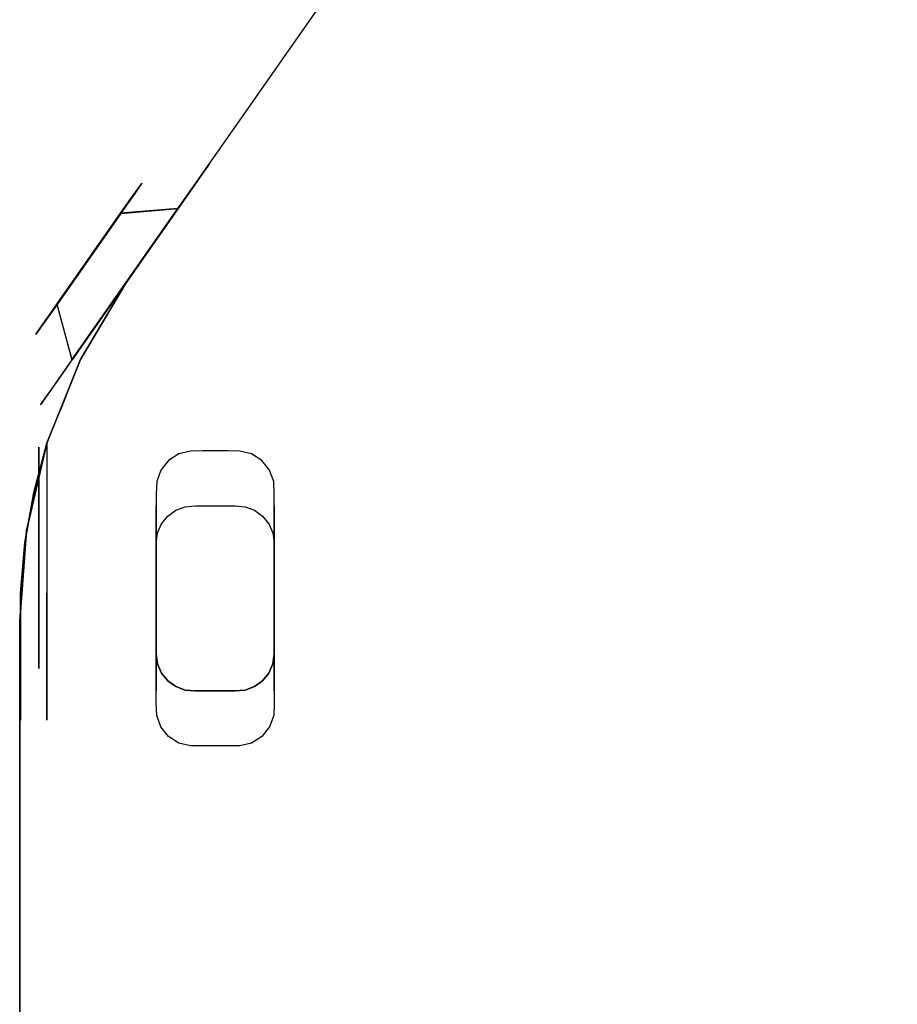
# Model space of a CAD drawing. Extents: x -175 to 175, y -1625 to 159.
# Tile 3 of 7: x -175 to -56, y -64 to 70. Entities that reach past the tile are written whole.
import ezdxf

# ---------------------------------------------------------------- set-up
doc = ezdxf.new("R2010")
doc.units = 0
doc.layers.add('KF_GRAVIS_12_SPEAKDETAIL', color=250, linetype='CONTINUOUS')
doc.layers.add('KF_GRAVIS_12_SPEAKER', color=253, linetype='CONTINUOUS')

# ---------------------------------------------------------------- blocks, each defined once
blk = doc.blocks.new('KF_GRAVIS_12_3D')
at = {"layer": 'KF_GRAVIS_12_SPEAKDETAIL', "extrusion": (-1, 0, 0)}
blk.add_circle((3, 287.5, -172.41), 4, dxfattribs=at)
at = {"layer": 'KF_GRAVIS_12_SPEAKDETAIL'}
for points, invisible_edges in [([(158.44, 47.84, 87.51), (149.25, 50.51, 87.5), (149.24, 50.51, 89.16), (158.44, 47.83, 88.87)], 5), ([(158.44, 47.83, 88.87), (149.24, 50.51, 89.16), (149.25, 50.5, 90.83), (158.44, 47.83, 90.22)], 5), ([(158.44, 47.83, 503.51), (149.25, 50.51, 503.5), (149.24, 50.5, 505.16), (158.44, 47.83, 504.87)], 5), ([(158.44, 47.83, 504.87), (149.24, 50.5, 505.16), (149.25, 50.49, 506.83), (158.44, 47.83, 506.22)], 5), ([(158.45, 47.84, 84.8), (149.26, 50.5, 84.17), (149.25, 50.51, 85.84), (158.44, 47.84, 86.15)], 5), ([(158.44, 47.84, 86.15), (149.25, 50.51, 85.84), (149.25, 50.51, 87.5), (158.44, 47.84, 87.51)], 5), ([(158.45, 47.84, 500.8), (149.26, 50.5, 500.17), (149.25, 50.51, 501.84), (158.44, 47.83, 502.15)], 5), ([(158.44, 47.83, 502.15), (149.25, 50.51, 501.84), (149.25, 50.51, 503.5), (158.44, 47.83, 503.51)], 5), ([(158.44, 47.83, 90.22), (149.25, 50.5, 90.83), (149.46, 50.18, 92.44), (158.5, 47.74, 91.57)], 5), ([(158.44, 47.83, 506.22), (149.25, 50.49, 506.83), (149.46, 50.18, 508.44), (158.5, 47.74, 507.57)], 5), ([(158.51, 47.75, 83.45), (149.48, 50.19, 82.56), (149.26, 50.5, 84.17), (158.45, 47.84, 84.8)], 5), ([(158.51, 47.74, 499.45), (149.48, 50.19, 498.56), (149.26, 50.5, 500.17), (158.45, 47.84, 500.8)], 5), ([(158.5, 47.74, 91.57), (149.46, 50.18, 92.44), (149.97, 49.45, 93.84), (158.77, 47.36, 92.84)], 5), ([(158.5, 47.74, 507.57), (149.46, 50.18, 508.44), (149.97, 49.45, 509.84), (158.77, 47.35, 508.84)], 5), ([(158.78, 47.37, 82.18), (149.99, 49.47, 81.16), (149.48, 50.19, 82.56), (158.51, 47.75, 83.45)], 5), ([(158.78, 47.36, 498.18), (149.99, 49.46, 497.16), (149.48, 50.19, 498.56), (158.51, 47.74, 499.45)], 5), ([(158.77, 47.36, 92.84), (149.97, 49.45, 93.84), (150.71, 48.39, 94.87), (159.22, 46.71, 93.94)], 5), ([(158.77, 47.35, 508.84), (149.97, 49.45, 509.84), (150.71, 48.39, 510.87), (159.22, 46.71, 509.94)], 5), ([(159.23, 46.72, 81.08), (150.73, 48.41, 80.13), (149.99, 49.47, 81.16), (158.78, 47.37, 82.18)], 5), ([(159.23, 46.72, 497.08), (150.73, 48.4, 496.13), (149.99, 49.46, 497.16), (158.78, 47.36, 498.18)], 5), ([(159.22, 46.71, 93.94), (150.71, 48.39, 94.87), (151.61, 47.11, 95.43), (159.82, 45.85, 94.79)], 5), ([(159.22, 46.71, 509.94), (150.71, 48.39, 510.87), (151.61, 47.11, 511.43), (159.82, 45.85, 510.79)], 5), ([(159.84, 45.86, 80.23), (151.63, 47.13, 79.57), (150.73, 48.41, 80.13), (159.23, 46.72, 81.08)], 5), ([(159.84, 45.86, 496.23), (151.63, 47.12, 495.57), (150.73, 48.4, 496.13), (159.23, 46.72, 497.08)], 5), ([(159.82, 45.85, 94.79), (151.61, 47.11, 95.43), (152.56, 45.75, 95.5), (160.53, 44.83, 95.33)], 5), ([(159.82, 45.85, 510.79), (151.61, 47.11, 511.43), (152.56, 45.75, 511.5), (160.53, 44.83, 511.33)], 5), ([(160.55, 44.85, 79.69), (152.58, 45.77, 79.5), (151.63, 47.13, 79.57), (159.84, 45.86, 80.23)], 5), ([(160.55, 44.84, 495.69), (152.58, 45.76, 495.5), (151.63, 47.12, 495.57), (159.84, 45.86, 496.23)], 5), ([(172.83, 27.3, 84.8), (158.45, 47.84, 84.8), (158.44, 47.84, 86.15), (172.82, 27.3, 86.15)], 5), ([(172.82, 27.3, 86.15), (158.44, 47.84, 86.15), (158.44, 47.84, 87.51), (172.82, 27.3, 87.51)], 5), ([(172.82, 27.3, 87.51), (158.44, 47.84, 87.51), (158.44, 47.83, 88.87), (172.82, 27.3, 88.87)], 5), ([(172.83, 27.3, 500.8), (158.45, 47.84, 500.8), (158.44, 47.83, 502.15), (172.82, 27.3, 502.15)], 5), ([(172.82, 27.3, 88.87), (158.44, 47.83, 88.87), (158.44, 47.83, 90.22), (172.82, 27.3, 90.22)], 5), ([(172.82, 27.3, 90.22), (158.44, 47.83, 90.22), (158.5, 47.74, 91.57), (172.75, 27.39, 91.57)], 5), ([(172.82, 27.3, 502.15), (158.44, 47.83, 502.15), (158.44, 47.83, 503.51), (172.82, 27.3, 503.51)], 5), ([(172.82, 27.3, 503.51), (158.44, 47.83, 503.51), (158.44, 47.83, 504.87), (172.82, 27.29, 504.87)], 5), ([(172.82, 27.29, 504.87), (158.44, 47.83, 504.87), (158.44, 47.83, 506.22), (172.82, 27.29, 506.22)], 5), ([(172.82, 27.29, 506.22), (158.44, 47.83, 506.22), (158.5, 47.74, 507.57), (172.75, 27.38, 507.57)], 5), ([(172.76, 27.4, 83.45), (158.51, 47.75, 83.45), (158.45, 47.84, 84.8), (172.83, 27.3, 84.8)], 5), ([(172.76, 27.39, 499.45), (158.51, 47.74, 499.45), (158.45, 47.84, 500.8), (172.83, 27.3, 500.8)], 5), ([(172.75, 27.39, 91.57), (158.5, 47.74, 91.57), (158.77, 47.36, 92.84), (172.48, 27.77, 92.84)], 5), ([(172.75, 27.38, 507.57), (158.5, 47.74, 507.57), (158.77, 47.35, 508.84), (172.48, 27.76, 508.84)], 5), ([(172.5, 27.78, 82.18), (158.78, 47.37, 82.18), (158.51, 47.75, 83.45), (172.76, 27.4, 83.45)], 5), ([(172.5, 27.77, 498.18), (158.78, 47.36, 498.18), (158.51, 47.74, 499.45), (172.76, 27.39, 499.45)], 5), ([(172.48, 27.77, 92.84), (158.77, 47.36, 92.84), (159.22, 46.71, 93.94), (172.03, 28.41, 93.94)], 5), ([(172.48, 27.76, 508.84), (158.77, 47.35, 508.84), (159.22, 46.71, 509.94), (172.03, 28.41, 509.94)], 5), ([(172.05, 28.42, 81.08), (159.23, 46.72, 81.08), (158.78, 47.37, 82.18), (172.5, 27.78, 82.18)], 5), ([(172.05, 28.42, 497.08), (159.23, 46.72, 497.08), (158.78, 47.36, 498.18), (172.5, 27.77, 498.18)], 5), ([(160.53, 44.83, 95.33), (152.56, 45.75, 95.5), (153.52, 44.39, 95.5), (161.3, 43.73, 95.51)], 5), ([(160.53, 44.83, 511.33), (152.56, 45.75, 511.5), (153.52, 44.38, 511.5), (161.3, 43.73, 511.51)], 5), ([(161.32, 43.75, 79.51), (153.54, 44.4, 79.5), (152.58, 45.77, 79.5), (160.55, 44.85, 79.69)], 5), ([(161.32, 43.74, 495.51), (153.54, 44.4, 495.5), (152.58, 45.76, 495.5), (160.55, 44.84, 495.69)], 5), ([(172.03, 28.41, 93.94), (159.22, 46.71, 93.94), (159.82, 45.85, 94.79), (171.43, 29.27, 94.79)], 5), ([(172.03, 28.41, 509.94), (159.22, 46.71, 509.94), (159.82, 45.85, 510.79), (171.43, 29.27, 510.79)], 5), ([(171.45, 29.29, 80.23), (159.84, 45.86, 80.23), (159.23, 46.72, 81.08), (172.05, 28.42, 81.08)], 5), ([(171.45, 29.28, 496.23), (159.84, 45.86, 496.23), (159.23, 46.72, 497.08), (172.05, 28.42, 497.08)], 5), ([(171.43, 29.27, 94.79), (159.82, 45.85, 94.79), (160.53, 44.83, 95.33), (170.71, 30.29, 95.33)], 5), ([(171.43, 29.27, 510.79), (159.82, 45.85, 510.79), (160.53, 44.83, 511.33), (170.71, 30.29, 511.33)], 5), ([(170.73, 30.3, 79.69), (160.55, 44.85, 79.69), (159.84, 45.86, 80.23), (171.45, 29.29, 80.23)], 5), ([(170.73, 30.3, 495.69), (160.55, 44.84, 495.69), (159.84, 45.86, 496.23), (171.45, 29.28, 496.23)], 5), ([(170.71, 30.29, 95.33), (160.53, 44.83, 95.33), (161.3, 43.73, 95.51), (169.94, 31.39, 95.51)], 1), ([(170.71, 30.29, 511.33), (160.53, 44.83, 511.33), (161.3, 43.73, 511.51), (169.94, 31.38, 511.51)], 1), ([(169.97, 31.4, 79.51), (161.32, 43.75, 79.51), (160.55, 44.85, 79.69), (170.73, 30.3, 79.69)], 4), ([(169.97, 31.4, 495.51), (161.32, 43.74, 495.51), (160.55, 44.84, 495.69), (170.73, 30.3, 495.69)], 4), ([(166.75, 23.89, 79.5), (160.45, 34.54, 79.5), (167.52, 24.43, 79.5)], 8), ([(166.75, 23.89, 95.5), (160.45, 34.54, 95.5), (167.52, 24.43, 95.5)], 8), ([(166.75, 23.89, 495.5), (160.45, 34.53, 495.5), (167.52, 24.43, 495.5)], 8), ([(166.75, 23.89, 511.5), (160.45, 34.53, 511.5), (167.52, 24.43, 511.5)], 8), ([(170.71, 30.29, 95.33), (168.85, 22.49, 95.5), (167.9, 23.85, 95.5), (169.94, 31.39, 95.51)], 5), ([(170.71, 30.29, 511.33), (168.85, 22.48, 511.5), (167.9, 23.85, 511.5), (169.94, 31.38, 511.51)], 5), ([(169.97, 31.4, 79.51), (167.92, 23.86, 79.5), (168.87, 22.5, 79.5), (170.73, 30.3, 79.69)], 5), ([(169.97, 31.4, 495.51), (167.92, 23.86, 495.5), (168.87, 22.5, 495.5), (170.73, 30.3, 495.69)], 5), ([(171.43, 29.27, 94.79), (169.8, 21.13, 95.43), (168.85, 22.49, 95.5), (170.71, 30.29, 95.33)], 5), ([(171.43, 29.27, 510.79), (169.8, 21.12, 511.43), (168.85, 22.48, 511.5), (170.71, 30.29, 511.33)], 5), ([(170.73, 30.3, 79.69), (168.87, 22.5, 79.5), (169.83, 21.14, 79.57), (171.45, 29.29, 80.23)], 5), ([(170.73, 30.3, 495.69), (168.87, 22.5, 495.5), (169.83, 21.14, 495.57), (171.45, 29.28, 496.23)], 5), ([(172.03, 28.41, 93.94), (170.7, 19.85, 94.87), (169.8, 21.13, 95.43), (171.43, 29.27, 94.79)], 5), ([(172.03, 28.41, 509.94), (170.7, 19.84, 510.87), (169.8, 21.12, 511.43), (171.43, 29.27, 510.79)], 5), ([(171.45, 29.29, 80.23), (169.83, 21.14, 79.57), (170.72, 19.86, 80.13), (172.05, 28.42, 81.08)], 5), ([(171.45, 29.28, 496.23), (169.83, 21.14, 495.57), (170.72, 19.86, 496.13), (172.05, 28.42, 497.08)], 5), ([(172.48, 27.77, 92.84), (171.45, 18.79, 93.84), (170.7, 19.85, 94.87), (172.03, 28.41, 93.94)], 5), ([(172.48, 27.76, 508.84), (171.45, 18.78, 509.84), (170.7, 19.84, 510.87), (172.03, 28.41, 509.94)], 5), ([(172.05, 28.42, 81.08), (170.72, 19.86, 80.13), (171.46, 18.8, 81.16), (172.5, 27.78, 82.18)], 5), ([(172.05, 28.42, 497.08), (170.72, 19.86, 496.13), (171.46, 18.79, 497.16), (172.5, 27.77, 498.18)], 5), ([(172.75, 27.39, 91.57), (171.96, 18.06, 92.44), (171.45, 18.79, 93.84), (172.48, 27.77, 92.84)], 5), ([(172.75, 27.38, 507.57), (171.96, 18.06, 508.44), (171.45, 18.78, 509.84), (172.48, 27.76, 508.84)], 5), ([(172.5, 27.78, 82.18), (171.46, 18.8, 81.16), (171.97, 18.07, 82.56), (172.76, 27.4, 83.45)], 5), ([(172.5, 27.77, 498.18), (171.46, 18.79, 497.16), (171.97, 18.07, 498.56), (172.76, 27.39, 499.45)], 5), ([(172.82, 27.3, 90.22), (172.18, 17.75, 90.83), (171.96, 18.06, 92.44), (172.75, 27.39, 91.57)], 5), ([(172.82, 27.29, 506.22), (172.18, 17.75, 506.83), (171.96, 18.06, 508.44), (172.75, 27.38, 507.57)], 5), ([(172.76, 27.4, 83.45), (171.97, 18.07, 82.56), (172.19, 17.75, 84.17), (172.83, 27.3, 84.8)], 5), ([(172.76, 27.39, 499.45), (171.97, 18.07, 498.56), (172.19, 17.75, 500.17), (172.83, 27.3, 500.8)], 5), ([(172.82, 27.3, 88.87), (172.19, 17.74, 89.16), (172.18, 17.75, 90.83), (172.82, 27.3, 90.22)], 5), ([(172.82, 27.29, 504.87), (172.19, 17.74, 505.16), (172.18, 17.75, 506.83), (172.82, 27.29, 506.22)], 5), ([(172.83, 27.3, 84.8), (172.19, 17.75, 84.17), (172.19, 17.74, 85.84), (172.82, 27.3, 86.15)], 5), ([(172.82, 27.3, 86.15), (172.19, 17.74, 85.84), (172.19, 17.74, 87.5), (172.82, 27.3, 87.51)], 5), ([(172.82, 27.3, 87.51), (172.19, 17.74, 87.5), (172.19, 17.74, 89.16), (172.82, 27.3, 88.87)], 5), ([(172.83, 27.3, 500.8), (172.19, 17.75, 500.17), (172.19, 17.74, 501.84), (172.82, 27.3, 502.15)], 5), ([(172.82, 27.3, 502.15), (172.19, 17.74, 501.84), (172.19, 17.74, 503.5), (172.82, 27.3, 503.51)], 5), ([(172.82, 27.3, 503.51), (172.19, 17.74, 503.5), (172.19, 17.74, 505.16), (172.82, 27.29, 504.87)], 5), ([(167.01, 23.23, 79.5), (166.75, 23.89, 79.5), (167.52, 24.43, 79.5), (167.92, 23.86, 79.5)], 10), ([(167.01, 23.23, 95.5), (166.75, 23.89, 95.5), (167.52, 24.43, 95.5), (167.92, 23.86, 95.5)], 10), ([(167.01, 23.23, 495.5), (166.75, 23.89, 495.5), (167.52, 24.43, 495.5), (167.92, 23.86, 495.5)], 10), ([(167.01, 23.23, 511.5), (166.75, 23.89, 511.5), (167.52, 24.43, 511.5), (167.92, 23.86, 511.5)], 10), ([(168.87, 22.5, 79.5), (167.65, 21.65, 79.5), (167.01, 23.23, 79.5), (167.92, 23.86, 79.5)], 5), ([(168.87, 22.5, 495.5), (167.65, 21.65, 495.5), (167.01, 23.23, 495.5), (167.92, 23.86, 495.5)], 5), ([(167.9, 23.85, 95.5), (167.01, 23.23, 95.5), (167.65, 21.65, 95.5), (168.85, 22.49, 95.5)], 5), ([(167.9, 23.85, 511.5), (167.01, 23.23, 511.5), (167.65, 21.65, 511.5), (168.85, 22.49, 511.5)], 5), ([(169.82, 21.14, 79.57), (168.28, 20.07, 79.57), (167.65, 21.65, 79.5), (168.87, 22.5, 79.5)], 5), ([(169.82, 21.14, 495.57), (168.28, 20.06, 495.57), (167.65, 21.65, 495.5), (168.87, 22.5, 495.5)], 5), ([(168.85, 22.49, 95.5), (167.65, 21.65, 95.5), (168.28, 20.07, 95.42), (169.8, 21.13, 95.43)], 5), ([(168.85, 22.49, 511.5), (167.65, 21.65, 511.5), (168.28, 20.06, 511.42), (169.8, 21.13, 511.43)], 5), ([(170.72, 19.86, 80.13), (168.88, 18.57, 80.12), (168.28, 20.07, 79.57), (169.82, 21.14, 79.57)], 5), ([(170.72, 19.86, 496.13), (168.88, 18.57, 496.12), (168.28, 20.06, 495.57), (169.82, 21.14, 495.57)], 5), ([(169.8, 21.13, 95.43), (168.28, 20.07, 95.42), (168.88, 18.57, 94.87), (170.7, 19.85, 94.87)], 5), ([(169.8, 21.13, 511.43), (168.28, 20.06, 511.42), (168.88, 18.57, 510.87), (170.7, 19.84, 510.87)], 5), ([(171.46, 18.8, 81.16), (169.38, 17.34, 81.16), (168.88, 18.57, 80.12), (170.72, 19.86, 80.13)], 5), ([(171.46, 18.79, 497.16), (169.38, 17.33, 497.16), (168.88, 18.57, 496.12), (170.72, 19.86, 496.13)], 5), ([(170.7, 19.85, 94.87), (168.88, 18.57, 94.87), (169.38, 17.34, 93.84), (171.45, 18.78, 93.84)], 5), ([(170.7, 19.84, 510.87), (168.88, 18.57, 510.87), (169.38, 17.33, 509.84), (171.45, 18.78, 509.84)], 5), ([(171.97, 18.07, 82.56), (169.72, 16.49, 82.56), (169.38, 17.34, 81.16), (171.46, 18.8, 81.16)], 5), ([(171.97, 18.06, 498.56), (169.72, 16.49, 498.56), (169.38, 17.33, 497.16), (171.46, 18.79, 497.16)], 5), ([(171.45, 18.78, 93.84), (169.38, 17.34, 93.84), (169.72, 16.49, 92.43), (171.96, 18.06, 92.44)], 5), ([(171.45, 18.78, 509.84), (169.38, 17.33, 509.84), (169.72, 16.49, 508.43), (171.96, 18.06, 508.44)], 5), ([(172.19, 17.75, 84.18), (169.86, 16.13, 84.17), (169.72, 16.49, 82.56), (171.97, 18.07, 82.56)], 5), ([(171.96, 18.06, 92.44), (169.72, 16.49, 92.43), (169.86, 16.13, 90.82), (172.18, 17.75, 90.82)], 5), ([(171.96, 18.06, 508.44), (169.72, 16.49, 508.43), (169.87, 16.13, 506.82), (172.18, 17.75, 506.82)], 5), ([(172.19, 17.75, 500.18), (169.87, 16.13, 500.17), (169.72, 16.49, 498.56), (171.97, 18.06, 498.56)], 5), ([(172.18, 17.75, 90.82), (169.86, 16.13, 90.82), (169.87, 16.12, 89.16), (172.19, 17.74, 89.16)], 5), ([(172.19, 17.74, 85.84), (169.87, 16.12, 85.83), (169.86, 16.13, 84.17), (172.19, 17.75, 84.18)], 5), ([(172.18, 17.75, 506.82), (169.87, 16.13, 506.82), (169.87, 16.12, 505.16), (172.19, 17.74, 505.16)], 5), ([(172.19, 17.74, 501.84), (169.87, 16.12, 501.83), (169.87, 16.13, 500.17), (172.19, 17.75, 500.18)], 5), ([(172.19, 17.74, 89.16), (169.87, 16.12, 89.16), (169.87, 16.12, 87.5), (172.19, 17.74, 87.5)], 5), ([(172.19, 17.74, 87.5), (169.87, 16.12, 87.5), (169.87, 16.12, 85.83), (172.19, 17.74, 85.84)], 5), ([(172.19, 17.74, 505.16), (169.87, 16.12, 505.16), (169.87, 16.12, 503.5), (172.19, 17.74, 503.5)], 5), ([(172.19, 17.74, 503.5), (169.87, 16.12, 503.5), (169.87, 16.12, 501.83), (172.19, 17.74, 501.84)], 5), ([(143.18, 3.46, 596.51), (142.16, 10.22, 590.51), (143.56, 11.11, 590.51), (144.45, 3.92, 596.51)], 5), ([(144.45, 3.92, 596.51), (143.56, 11.11, 590.51), (145.17, 11.49, 590.51), (145.8, 4.04, 596.5)], 5), ([(145.8, 4.04, 596.5), (145.17, 11.49, 590.51), (146.84, 11.5, 590.5), (147.15, 4.04, 596.5)], 5), ([(147.15, 4.04, 596.5), (146.84, 11.5, 590.5), (148.5, 11.5, 590.5), (148.51, 4.04, 596.5)], 5), ([(148.51, 4.04, 596.5), (148.5, 11.5, 590.5), (150.16, 11.5, 590.5), (149.87, 4.04, 596.5)], 5), ([(149.87, 4.04, 596.5), (150.16, 11.5, 590.5), (151.83, 11.49, 590.49), (151.22, 4.04, 596.5)], 5), ([(151.22, 4.04, 596.5), (151.83, 11.49, 590.49), (153.44, 11.11, 590.49), (152.57, 3.92, 596.49)], 5), ([(152.57, 3.92, 596.49), (153.44, 11.11, 590.49), (154.84, 10.22, 590.49), (153.84, 3.46, 596.49)], 5), ([(172.41, -17.71, 290.43), (172.41, 11.71, 290.43), (172.41, 12, 287.5), (172.41, -18, 287.5)], 5), ([(172.41, -18, 287.5), (172.41, 12, 287.5), (172.41, 11.71, 284.57), (172.41, -17.71, 284.57)], 5), ([(172.41, -16.86, 293.24), (172.41, 10.86, 293.24), (172.41, 11.71, 290.43), (172.41, -17.71, 290.43)], 5), ([(172.41, -17.71, 284.57), (172.41, 11.71, 284.57), (172.41, 10.86, 281.76), (172.41, -16.86, 281.76)], 5), ([(172.41, -15.47, 295.83), (172.41, 9.47, 295.83), (172.41, 10.86, 293.24), (172.41, -16.86, 293.24)], 5), ([(172.41, -16.86, 281.76), (172.41, 10.86, 281.76), (172.41, 9.47, 279.17), (172.41, -15.47, 279.17)], 5), ([(142.08, 2.67, 596.51), (141.13, 8.92, 590.51), (142.16, 10.22, 590.51), (143.18, 3.46, 596.51)], 5), ([(153.84, 3.46, 596.49), (154.84, 10.22, 590.49), (155.87, 8.92, 590.49), (154.94, 2.67, 596.49)], 5), ([(172.41, -13.61, 298.11), (172.41, 7.6, 298.11), (172.41, 9.47, 295.83), (172.41, -15.47, 295.83)], 5), ([(172.41, -15.47, 279.17), (172.41, 9.47, 279.17), (172.41, 7.6, 276.89), (172.41, -13.61, 276.89)], 5), ([(141.23, 1.62, 596.51), (140.57, 7.36, 590.51), (141.13, 8.92, 590.51), (142.08, 2.67, 596.51)], 5), ([(154.94, 2.67, 596.49), (155.87, 8.92, 590.49), (156.43, 7.36, 590.49), (155.79, 1.62, 596.49)], 5), ([(140.69, 0.38, 596.51), (140.5, 5.7, 590.51), (140.57, 7.36, 590.51), (141.23, 1.62, 596.51)], 5), ([(155.79, 1.62, 596.49), (156.43, 7.36, 590.49), (156.5, 5.7, 590.49), (156.33, 0.38, 596.49)], 5), ([(172.41, -11.34, 299.97), (172.41, 5.33, 299.97), (172.41, 7.6, 298.11), (172.41, -13.61, 298.11)], 5), ([(172.41, -13.61, 276.89), (172.41, 7.6, 276.89), (172.41, 5.33, 275.03), (172.41, -11.34, 275.03)], 5), ([(140.51, -0.96, 596.51), (140.5, 4.04, 590.51), (140.5, 5.7, 590.51), (140.69, 0.38, 596.51)], 5), ([(156.33, 0.38, 596.49), (156.5, 5.7, 590.49), (156.5, 4.04, 590.49), (156.51, -0.96, 596.49)], 5), ([(144.45, 3.92, 596.51), (144.45, -20.92, 596.51), (145.8, -21.04, 596.5), (145.8, 4.04, 596.5)], 5), ([(145.8, 4.04, 596.5), (145.8, -21.04, 596.5), (147.15, -21.04, 596.5), (147.15, 4.04, 596.5)], 5), ([(147.15, 4.04, 596.5), (147.15, -21.04, 596.5), (148.51, -21.04, 596.5), (148.51, 4.04, 596.5)], 5), ([(148.51, 4.04, 596.5), (148.51, -21.04, 596.5), (149.87, -21.04, 596.5), (149.87, 4.04, 596.5)], 5), ([(149.87, 4.04, 596.5), (149.87, -21.04, 596.5), (151.22, -21.04, 596.5), (151.22, 4.04, 596.5)], 5), ([(151.22, 4.04, 596.5), (151.22, -21.04, 596.5), (152.57, -20.92, 596.49), (152.57, 3.92, 596.49)], 5), ([(172.41, -8.74, 301.36), (172.41, 2.74, 301.36), (172.41, 5.33, 299.97), (172.41, -11.34, 299.97)], 5), ([(172.41, -11.34, 275.03), (172.41, 5.33, 275.03), (172.41, 2.74, 273.64), (172.41, -8.74, 273.64)], 5), ([(141.23, 1.62, 596.51), (141.23, -18.62, 596.51), (142.08, -19.67, 596.51), (142.08, 2.67, 596.51)], 5), ([(142.08, 2.67, 596.51), (142.08, -19.67, 596.51), (143.18, -20.46, 596.51), (143.18, 3.46, 596.51)], 5), ([(143.18, 3.46, 596.51), (143.18, -20.46, 596.51), (144.45, -20.92, 596.51), (144.45, 3.92, 596.51)], 5), ([(152.57, 3.92, 596.49), (152.57, -20.92, 596.49), (153.84, -20.46, 596.49), (153.84, 3.46, 596.49)], 5), ([(153.84, 3.46, 596.49), (153.84, -20.46, 596.49), (154.94, -19.67, 596.49), (154.94, 2.67, 596.49)], 5), ([(154.94, 2.67, 596.49), (154.94, -19.67, 596.49), (155.79, -18.62, 596.49), (155.79, 1.62, 596.49)], 5), ([(172.41, -5.93, 302.21), (172.41, -0.08, 302.21), (172.41, 2.74, 301.36), (172.41, -8.74, 301.36)], 5), ([(172.41, -8.74, 273.64), (172.41, 2.74, 273.64), (172.41, -0.08, 272.79), (172.41, -5.93, 272.79)], 5), ([(140.69, 0.38, 596.51), (140.69, -17.38, 596.51), (141.23, -18.62, 596.51), (141.23, 1.62, 596.51)], 5), ([(155.79, 1.62, 596.49), (155.79, -18.62, 596.49), (156.33, -17.38, 596.49), (156.33, 0.38, 596.49)], 5), ([(140.51, -0.96, 596.51), (140.51, -16.04, 596.51), (140.69, -17.38, 596.51), (140.69, 0.38, 596.51)], 4), ([(156.33, 0.38, 596.49), (156.33, -17.38, 596.49), (156.51, -16.04, 596.49), (156.51, -0.96, 596.49)], 1), ([(172.41, -3, 302.5), (172.41, -0.08, 302.21), (172.41, -5.93, 302.21)], 2), ([(140.51, -16.04, 596.51), (140.5, -21.04, 590.51), (140.5, -22.7, 590.51), (140.69, -17.38, 596.51)], 5), ([(156.33, -17.38, 596.49), (156.5, -22.7, 590.49), (156.5, -21.04, 590.49), (156.51, -16.04, 596.49)], 5), ([(140.69, -17.38, 596.51), (140.5, -22.7, 590.51), (140.57, -24.36, 590.51), (141.23, -18.62, 596.51)], 5), ([(141.23, -18.62, 596.51), (140.57, -24.36, 590.51), (141.13, -25.92, 590.51), (142.08, -19.67, 596.51)], 5), ([(154.94, -19.67, 596.49), (155.87, -25.92, 590.49), (156.43, -24.36, 590.49), (155.79, -18.62, 596.49)], 5), ([(155.79, -18.62, 596.49), (156.43, -24.36, 590.49), (156.5, -22.7, 590.49), (156.33, -17.38, 596.49)], 5), ([(142.08, -19.67, 596.51), (141.13, -25.92, 590.51), (142.16, -27.22, 590.51), (143.18, -20.46, 596.51)], 5), ([(153.84, -20.46, 596.49), (154.84, -27.22, 590.49), (155.87, -25.92, 590.49), (154.94, -19.67, 596.49)], 5), ([(143.18, -20.46, 596.51), (142.16, -27.22, 590.51), (143.56, -28.11, 590.51), (144.45, -20.92, 596.51)], 5), ([(144.45, -20.92, 596.51), (143.56, -28.11, 590.51), (145.17, -28.49, 590.51), (145.8, -21.04, 596.5)], 5), ([(145.8, -21.04, 596.5), (145.17, -28.49, 590.51), (146.84, -28.5, 590.5), (147.15, -21.04, 596.5)], 5), ([(147.15, -21.04, 596.5), (146.84, -28.5, 590.5), (148.5, -28.5, 590.5), (148.51, -21.04, 596.5)], 5), ([(148.51, -21.04, 596.5), (148.5, -28.5, 590.5), (150.16, -28.5, 590.5), (149.87, -21.04, 596.5)], 5), ([(149.87, -21.04, 596.5), (150.16, -28.5, 590.5), (151.83, -28.49, 590.49), (151.22, -21.04, 596.5)], 5), ([(151.22, -21.04, 596.5), (151.83, -28.49, 590.49), (153.44, -28.11, 590.49), (152.57, -20.92, 596.49)], 5), ([(152.57, -20.92, 596.49), (153.44, -28.11, 590.49), (154.84, -27.22, 590.49), (153.84, -20.46, 596.49)], 5)]:
    blk.add_3dface(points, dxfattribs=dict(at, invisible_edges=invisible_edges))
for points in [[(153.52, 44.39, 95.5), (167.9, 23.85, 95.5), (169.94, 31.39, 95.51), (161.3, 43.73, 95.51)], [(153.52, 44.38, 511.5), (167.9, 23.85, 511.5), (169.94, 31.38, 511.51), (161.3, 43.73, 511.51)], [(167.92, 23.86, 79.5), (153.54, 44.4, 79.5), (161.32, 43.75, 79.51), (169.97, 31.4, 79.51)], [(167.92, 23.86, 495.5), (153.54, 44.4, 495.5), (161.32, 43.74, 495.51), (169.97, 31.4, 495.51)], [(140.5, 4.04, 590.51), (140.5, -21.04, 590.51), (140.51, -16.04, 596.51), (140.51, -0.96, 596.51)], [(156.5, -21.04, 590.49), (156.5, 4.04, 590.49), (156.51, -0.96, 596.49), (156.51, -16.04, 596.49)]]:
    blk.add_3dface(points, dxfattribs=at)
at = {"layer": 'KF_GRAVIS_12_SPEAKER'}
for points, invisible_edges in [([(160.53, 34.39, 0.5), (103.03, 116.52, 0.5), (-36.25, 141.07, 0.5), (-140.89, 67.8, 0.5)], 10), ([(160.53, 34.39, 590.5), (103.03, 116.52, 590.5), (-36.25, 141.07, 590.5), (-140.89, 67.8, 590.5)], 10), ([(103.03, 116.52, 0.5), (160.53, 34.39, 0.5), (160.53, 34.39, 590.5), (103.03, 116.52, 590.5)], 5), ([(-140.89, 67.8, 0.5), (160.53, 34.39, 0.5), (166.75, 23.89, 0.5), (-155.15, 55.02, 0.5)], 5), ([(-140.89, 67.8, 590.5), (160.53, 34.39, 590.5), (166.75, 23.89, 590.5), (-155.15, 55.02, 590.5)], 5), ([(-155.15, 55.02, 0.5), (166.75, 23.89, 0.5), (171.3, 12.56, 0.5), (-165.96, 39.21, 0.5)], 5), ([(-155.15, 55.02, 590.5), (166.75, 23.89, 590.5), (171.3, 12.56, 590.5), (-165.96, 39.21, 590.5)], 5), ([(-165.96, 39.21, 0.5), (171.3, 12.56, 0.5), (174.07, 0.67, 0.5), (-172.71, 21.29, 0.5)], 5), ([(-165.96, 39.21, 590.5), (171.3, 12.56, 590.5), (174.07, 0.67, 590.5), (-172.71, 21.29, 590.5)], 5), ([(166.75, 23.89, 0.5), (160.53, 34.39, 0.5), (160.53, 34.39, 590.5), (166.74, 23.91, 591.03)], 8), ([(166.75, 23.89, 590.5), (171.3, 12.56, 590.5), (171.3, 12.55, 313.48)], 10), ([(171.3, 12.56, 0.5), (166.75, 23.89, 0.5), (171.3, 12.55, 261.52)], 10), ([(166.75, 23.89, 590.5), (171.3, 12.55, 313.48), (171.3, 12.55, 261.52), (166.75, 23.89, 0.5)], 13), ([(-172.71, 21.29, 0.5), (174.07, 0.67, 0.5), (175, -11.5, 0.5), (-175, 2.27, 0.5)], 5), ([(-172.71, 21.29, 590.5), (174.07, 0.67, 590.5), (175, -11.5, 590.5), (-175, 2.27, 590.5)], 5), ([(171.3, 12.55, 261.52), (173.09, 5.89, 263), (174.07, 0.67, 0.5), (171.3, 12.56, 0.5)], 10), ([(173.09, 5.89, 312), (171.3, 12.55, 313.48), (171.3, 12.56, 590.5), (174.07, 0.67, 590.5)], 10), ([(171.3, -7.76, 308.98), (171.3, 12.55, 313.48), (171.3, 12.55, 310.23), (171.3, -11.31, 307.87)], 5), ([(171.3, -11.31, 307.87), (171.3, 12.55, 310.23), (171.3, 12.55, 306.99), (171.3, -14.62, 306.18)], 5), ([(171.3, -14.62, 306.18), (171.3, 12.55, 306.99), (171.3, 12.55, 303.74), (171.3, -17.6, 303.96)], 5), ([(171.3, -17.6, 303.96), (171.3, 12.55, 303.74), (171.3, 12.55, 300.49), (171.3, -20.16, 301.27)], 5), ([(171.3, -20.16, 301.27), (171.3, 12.55, 300.49), (171.3, 12.55, 297.24), (171.3, -22.23, 298.19)], 5), ([(171.3, -22.23, 298.19), (171.3, 12.55, 297.24), (171.3, 12.55, 294), (171.3, -23.76, 294.8)], 5), ([(171.3, -23.76, 294.8), (171.3, 12.55, 294), (171.3, 12.55, 290.75), (171.3, -24.69, 291.2)], 5), ([(171.3, -24.69, 291.2), (171.3, 12.55, 290.75), (171.3, 12.55, 287.5), (171.3, -25, 287.5)], 5), ([(171.3, -25, 287.5), (171.3, 12.55, 287.5), (171.3, 12.55, 284.25), (171.3, -24.69, 283.8)], 5), ([(171.3, -24.69, 283.8), (171.3, 12.55, 284.25), (171.3, 12.55, 281), (171.3, -23.76, 280.2)], 5), ([(171.3, -23.76, 280.2), (171.3, 12.55, 281), (171.3, 12.55, 277.76), (171.3, -22.23, 276.81)], 5), ([(171.3, -22.23, 276.81), (171.3, 12.55, 277.76), (171.3, 12.55, 274.51), (171.3, -20.16, 273.73)], 5), ([(171.3, -20.16, 273.73), (171.3, 12.55, 274.51), (171.3, 12.55, 271.26), (171.3, -17.6, 271.04)], 5), ([(171.3, -17.6, 271.04), (171.3, 12.55, 271.26), (171.3, 12.55, 268.01), (171.3, -14.62, 268.82)], 5), ([(171.3, -14.62, 268.82), (171.3, 12.55, 268.01), (171.3, 12.55, 264.77), (171.3, -11.31, 267.13)], 5), ([(171.3, -11.31, 267.13), (171.3, 12.55, 264.77), (171.3, 12.55, 261.52), (171.3, -7.76, 266.02)], 5), ([(171.3, 12.55, 261.52), (171.3, 5.78, 263.02), (173.09, 5.89, 263)], 6), ([(171.3, 12.55, 313.48), (171.3, 5.78, 311.98), (173.09, 5.89, 312)], 2), ([(173.09, 5.89, 263), (171.3, 5.78, 263.02), (171.3, -0.99, 264.52), (174.3, -0.9, 264.5)], 5), ([(173.09, 5.89, 312), (171.3, 5.78, 311.98), (171.3, -0.99, 310.48), (174.3, -0.9, 310.5)], 5), ([(173.09, 5.89, 263), (174.3, -0.9, 264.5), (175, -11.5, 0.5), (174.07, 0.67, 0.5)], 10), ([(174.3, -0.9, 310.5), (173.09, 5.89, 312), (174.07, 0.67, 590.5), (175, -11.5, 590.5)], 10), ([(-175, -108.6, 0.5), (175, -108.6, 0.5), (175, -11.5, 0.5), (-175, 2.27, 0.5)], 5), ([(-175, -108.6, 590.5), (175, -108.6, 590.5), (175, -11.5, 590.5), (-175, 2.27, 590.5)], 5), ([(174.3, -0.9, 264.5), (171.3, -0.99, 264.52), (171.3, -7.76, 266.02), (174.91, -7.76, 266.02)], 5), ([(174.3, -0.9, 310.5), (171.3, -0.99, 310.48), (171.3, -7.76, 308.98), (174.91, -7.76, 308.98)], 5), ([(174.3, -0.9, 310.5), (174.91, -7.76, 308.98), (175, -108.6, 590.5), (175, -11.5, 590.5)], 10), ([(174.91, -7.76, 266.02), (174.3, -0.9, 264.5), (175, -11.5, 0.5), (175, -108.6, 0.5)], 10), ([(171.3, -7.76, 308.98), (174.91, -7.76, 308.98), (174.91, -11.31, 307.87), (171.3, -11.31, 307.87)], 5), ([(171.3, -11.31, 267.13), (174.91, -11.31, 267.13), (174.91, -7.76, 266.02), (171.3, -7.76, 266.02)], 5), ([(174.91, -7.76, 266.02), (175, -108.6, 0.5), (175, -108.6, 37.37), (174.91, -11.31, 267.13)], 7), ([(174.91, -11.31, 307.87), (175, -108.6, 553.62), (175, -108.6, 590.5), (174.91, -7.76, 308.98)], 7), ([(171.3, -11.31, 307.87), (174.91, -11.31, 307.87), (174.91, -14.62, 306.18), (171.3, -14.62, 306.18)], 5), ([(171.3, -14.62, 268.82), (174.91, -14.62, 268.82), (174.91, -11.31, 267.13), (171.3, -11.31, 267.13)], 5), ([(174.91, -11.31, 267.13), (175, -108.6, 37.37), (175, -108.6, 74.25), (174.91, -14.62, 268.82)], 5), ([(174.91, -14.62, 306.18), (175, -108.6, 516.75), (175, -108.6, 553.62), (174.91, -11.31, 307.87)], 5), ([(171.3, -14.62, 306.18), (174.91, -14.62, 306.18), (174.91, -17.6, 303.96), (171.3, -17.6, 303.96)], 5), ([(171.3, -17.6, 271.04), (174.91, -17.6, 271.04), (174.91, -14.62, 268.82), (171.3, -14.62, 268.82)], 5), ([(174.91, -14.62, 268.82), (175, -108.6, 74.25), (175, -108.6, 111.12), (174.91, -17.6, 271.04)], 5), ([(174.91, -17.6, 303.96), (175, -108.6, 479.87), (175, -108.6, 516.75), (174.91, -14.62, 306.18)], 5), ([(171.3, -17.6, 303.96), (174.91, -17.6, 303.96), (174.91, -20.16, 301.27), (171.3, -20.16, 301.27)], 5), ([(171.3, -20.16, 273.73), (174.91, -20.16, 273.73), (174.91, -17.6, 271.04), (171.3, -17.6, 271.04)], 5), ([(174.91, -17.6, 271.04), (175, -108.6, 111.12), (175, -108.6, 148), (174.91, -20.16, 273.73)], 5), ([(174.91, -20.16, 301.27), (175, -108.6, 443), (175, -108.6, 479.87), (174.91, -17.6, 303.96)], 5), ([(171.3, -20.16, 301.27), (174.91, -20.16, 301.27), (174.91, -22.23, 298.19), (171.3, -22.23, 298.19)], 5), ([(171.3, -22.23, 276.81), (174.91, -22.23, 276.81), (174.91, -20.16, 273.73), (171.3, -20.16, 273.73)], 5), ([(174.91, -20.16, 273.73), (175, -108.6, 148), (175, -108.6, 184.87), (174.91, -22.23, 276.81)], 5), ([(174.91, -22.23, 298.19), (175, -108.6, 406.12), (175, -108.6, 443), (174.91, -20.16, 301.27)], 5), ([(171.3, -22.23, 298.19), (174.91, -22.23, 298.19), (174.91, -23.76, 294.8), (171.3, -23.76, 294.8)], 5), ([(171.3, -23.76, 280.2), (174.91, -23.76, 280.2), (174.91, -22.23, 276.81), (171.3, -22.23, 276.81)], 5), ([(174.91, -22.23, 276.81), (175, -108.6, 184.87), (175, -108.6, 221.75), (174.91, -23.76, 280.2)], 5), ([(174.91, -23.76, 294.8), (175, -108.6, 369.25), (175, -108.6, 406.12), (174.91, -22.23, 298.19)], 5), ([(171.3, -23.76, 294.8), (174.91, -23.76, 294.8), (174.91, -24.69, 291.2), (171.3, -24.69, 291.2)], 5), ([(171.3, -24.69, 283.8), (174.91, -24.69, 283.8), (174.91, -23.76, 280.2), (171.3, -23.76, 280.2)], 5), ([(174.91, -23.76, 280.2), (175, -108.6, 221.75), (175, -108.6, 258.62), (174.91, -24.69, 283.8)], 5), ([(174.91, -24.69, 291.2), (175, -108.6, 332.37), (175, -108.6, 369.25), (174.91, -23.76, 294.8)], 5), ([(171.3, -24.69, 291.2), (174.91, -24.69, 291.2), (174.91, -25, 287.5), (171.3, -25, 287.5)], 5), ([(171.3, -25, 287.5), (174.91, -25, 287.5), (174.91, -24.69, 283.8), (171.3, -24.69, 283.8)], 5), ([(174.91, -24.69, 283.8), (175, -108.6, 258.62), (175, -108.6, 295.5), (174.91, -25, 287.5)], 5), ([(174.91, -25, 287.5), (175, -108.6, 295.5), (175, -108.6, 332.37), (174.91, -24.69, 291.2)], 5)]:
    blk.add_3dface(points, dxfattribs=dict(at, invisible_edges=invisible_edges))

msp = doc.modelspace()

# ---------------------------------------------------------------- block references
at = {"layer": 'KF_GRAVIS_12_SPEAKER', "extrusion": (0, 0, -1)}
msp.add_blockref('KF_GRAVIS_12_3D', (0.14, -0.2, -287.5), dxfattribs=at)

doc.saveas('drawing.dxf')
